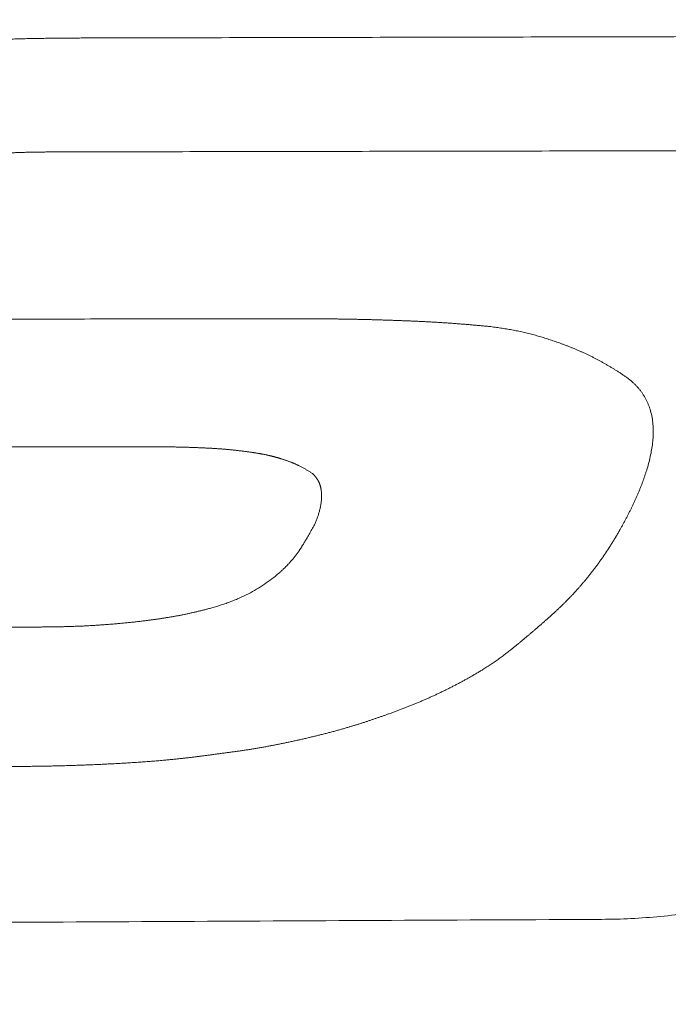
# Model space of a CAD drawing. Header units: millimetres. Extents: x 0 to 594, y 0 to 420.
# Tile 105 of 256: x 317.32 to 320.1, y 160.09 to 164.32. Entities that reach past the tile are written whole.
import ezdxf

# ---------------------------------------------------------------- set-up
doc = ezdxf.new("R2010")
doc.units = ezdxf.units.MM
doc.layers.add('1', color=7, linetype='Continuous', true_color=0xffffff)
doc.styles.add('Arial Unicode MS', font='txt')
doc.dimstyles.get("Standard").update_dxf_attribs({"dimtxt": 0.18, "dimasz": 0.18, "dimexe": 0.18, "dimexo": 0.0625, "dimgap": 0.09, "dimtad": 0, "dimtih": 1, "dimtoh": 1, "dimdec": 4, "dimzin": 0, "dimdsep": 46, "dimtxsty": 'Standard', "dimcen": 0.09, "dimadec": 0, "dimazin": 0, "dimtfac": 1, "dimtdec": 4, "dimtofl": 0, "dimtmove": 0, "dimatfit": 3, "dimfxl": 0, "dimtolj": 1, "dimtzin": 0, "dimarcsym": 0})

# ---------------------------------------------------------------- blocks, each defined once
blk = doc.blocks.new('_U6')
at = {"layer": '1', "color": 18, "lineweight": 13}
for p, q in [((249.4923, 222.8797), (249.4923, 205.5808)), ((345.4466, 147.9494), (345.4466, 209.5808)), ((249.4923, 207.5808), (266.9467, 207.5808)), ((345.4466, 207.5808), (327.9922, 207.5808))]:
    blk.add_line(p, q, dxfattribs=at)
at = {"layer": '1', "color": 18}
for points in [[(249.4923, 207.5808), (252.9923, 208.5186), (252.9923, 206.6429)], [(345.4466, 207.5808), (341.9466, 206.6429), (341.9466, 208.5186)]]:
    blk.add_solid(points, dxfattribs=at)
at = {"layer": '1', "color": 18, "linetype": 'Continuous', "lineweight": 13, "char_height": 3.5, "attachment_point": 7, "line_spacing_factor": 1.047437, "style": 'Arial Unicode MS'}
for s, insert in [('\\fArial Unicode MS|b0|i0;\\W1.0000;LCG (DRY WEIGHT)', (281.2985, 204.945)), ('\\fArial Unicode MS|b0|i0;\\W1.0000;1.92', (268.6322, 204.945))]:
    blk.add_mtext(s, dxfattribs=dict(at, insert=insert))
blk = doc.blocks.new('_U9')
at = {"layer": '1', "color": 18, "lineweight": 13}
for p, q in [((249.4923, 164.6397), (361.6545, 164.6397)), ((359.6545, 164.6397), (359.6545, 150.7737)), ((359.6545, 124.3668), (359.6545, 138.6073)), ((160.7691, 124.3668), (361.6545, 124.3668))]:
    blk.add_line(p, q, dxfattribs=at)
at = {"layer": '1', "color": 18}
for points in [[(359.6545, 164.6397), (360.5923, 161.1397), (358.7167, 161.1397)], [(359.6545, 124.3668), (358.7167, 127.8668), (360.5923, 127.8668)]]:
    blk.add_solid(points, dxfattribs=at)
at = {"layer": '1', "color": 18, "linetype": 'Continuous', "lineweight": 13, "char_height": 3.5, "attachment_point": 7, "rotation": 90, "line_spacing_factor": 1.047437, "style": 'Arial Unicode MS'}
for s, insert in [('\\fArial Unicode MS|b0|i0;\\W1.0000;SINGLE POINT LIFT* EYE', (369.6954, 140.2648)), ('\\fArial Unicode MS|b0|i0;\\W1.0000;0.81', (362.6333, 140.2648))]:
    blk.add_mtext(s, dxfattribs=dict(at, insert=insert))
blk = doc.blocks.new('_U10')
at = {"layer": '1', "color": 18, "lineweight": 13}
for p, q in [((249.4923, 222.8797), (380.277, 222.8797)), ((378.277, 222.8797), (378.277, 151.235)), ((378.277, 124.3668), (378.277, 139.0687)), ((160.7691, 124.3668), (380.277, 124.3668))]:
    blk.add_line(p, q, dxfattribs=at)
at = {"layer": '1', "color": 18}
for points in [[(378.277, 222.8797), (379.2148, 219.3797), (377.3392, 219.3797)], [(378.277, 124.3668), (377.3392, 127.8668), (379.2148, 127.8668)]]:
    blk.add_solid(points, dxfattribs=at)
at = {"layer": '1', "color": 18, "linetype": 'Continuous', "lineweight": 13, "char_height": 3.5, "attachment_point": 7, "rotation": 90, "line_spacing_factor": 1.047437, "style": 'Arial Unicode MS'}
for s, insert in [('\\fArial Unicode MS|b0|i0;\\W1.0000;LIFTING STROPS* EYE', (388.3179, 140.7262)), ('\\fArial Unicode MS|b0|i0;\\W1.0000;1.97', (381.2558, 140.7262))]:
    blk.add_mtext(s, dxfattribs=dict(at, insert=insert))

msp = doc.modelspace()

# ---------------------------------------------------------------- linework, layer by layer
at = {"layer": '1', "color": 155, "linetype": 'Continuous', "lineweight": 13}
for points, knots in [([(332.9868, 156.9742), (332.8961, 156.9735), (332.7601, 156.9724), (332.5786, 156.971), (331.761, 156.9644), (330.262, 156.9524), (322.9943, 156.8942), (310.6392, 156.7949), (296.1038, 156.6802), (284.4754, 156.5874), (275.7541, 156.5168), (267.0328, 156.4482), (258.3115, 156.3898), (249.59, 156.3509), (240.8686, 156.3417), (232.1472, 156.3724), (223.4263, 156.4526), (214.7061, 156.5949), (205.9879, 156.8175), (197.2728, 157.1385), (190.0146, 157.5029), (184.2122, 157.8614), (180.5877, 158.1152), (177.6896, 158.3373), (174.7926, 158.5724), (171.1734, 158.8908), (166.8348, 159.3124), (162.5029, 159.7736), (158.1812, 160.2742), (153.8754, 160.8135), (150.3064, 161.2944), (147.4662, 161.6974), (144.6373, 162.1124), (141.1244, 162.653), (136.9511, 163.3355), (133.5121, 163.931), (130.7865, 164.4227), (129.1149, 164.7324), (128.1254, 164.9192), (127.8099, 164.9791)], [0, 0, 0, 0, 0.001316, 0.001976, 0.002636, 0.013193, 0.023751, 0.108212, 0.192672, 0.234902, 0.277133, 0.319363, 0.361593, 0.403823, 0.446054, 0.488284, 0.530514, 0.572745, 0.614975, 0.657205, 0.699435, 0.720551, 0.741666, 0.752223, 0.762781, 0.783896, 0.805011, 0.826126, 0.847241, 0.868356, 0.889472, 0.900029, 0.910587, 0.931702, 0.952817, 0.973932, 0.98449, 0.995047, 1, 1, 1, 1]), ([(322.4048, 163.0803), (322.4045, 163.1469), (322.3998, 163.213), (322.3821, 163.3433), (322.3691, 163.4076), (322.3345, 163.5335), (322.313, 163.5953), (322.262, 163.7156), (322.2324, 163.7743), (322.1655, 163.888), (322.1282, 163.9431), (322.0463, 164.0494), (322.0018, 164.1006), (321.9299, 164.1744), (321.905, 164.1985), (321.8666, 164.2338), (321.8536, 164.2454), (321.8271, 164.2684), (321.7601, 164.3253), (321.6881, 164.3786), (321.5068, 164.4995), (321.3744, 164.5708), (321.1624, 164.6628), (321.0896, 164.691), (320.94, 164.7423), (320.8633, 164.7654), (320.7068, 164.8063), (320.627, 164.8242), (320.4649, 164.8547), (320.3827, 164.8673), (320.2167, 164.8874), (320.1329, 164.8948), (319.9645, 164.9044), (319.88, 164.9066), (319.7954, 164.9061)], [0, 0, 0, 0, 0.0625, 0.0625, 0.125, 0.125, 0.1875, 0.1875, 0.25, 0.25, 0.3125, 0.3125, 0.375, 0.375, 0.40625, 0.40625, 0.421875, 0.421875, 0.4375, 0.5, 0.5, 0.625, 0.625, 0.6875, 0.6875, 0.75, 0.75, 0.8125, 0.8125, 0.875, 0.875, 0.9375, 0.9375, 1, 1, 1, 1]), ([(317.6068, 164.2411), (317.602, 164.2411), (317.5922, 164.241), (317.5776, 164.241), (317.563, 164.2409), (317.5484, 164.2408), (317.5337, 164.2407), (317.5191, 164.2406), (317.5045, 164.2405), (317.4899, 164.2404), (317.4753, 164.2402), (317.4607, 164.2401), (317.446, 164.2399), (317.4314, 164.2397), (317.4168, 164.2394), (317.4022, 164.2392), (317.3876, 164.2389), (317.373, 164.2386), (317.3584, 164.2383), (317.3437, 164.238), (317.3291, 164.2376), (317.3145, 164.2372), (317.2999, 164.2368), (317.2853, 164.2364), (317.2707, 164.2359), (317.2561, 164.2354), (317.2415, 164.2349), (317.2269, 164.2344), (317.2123, 164.2338), (317.1977, 164.2333), (317.1831, 164.2327), (317.1685, 164.2321), (317.1539, 164.2314), (317.1393, 164.2308), (317.1247, 164.2301), (317.1101, 164.2294), (317.0955, 164.2286), (317.081, 164.2279), (317.0664, 164.2271), (317.0518, 164.2263), (317.0373, 164.2255), (317.0227, 164.2246), (317.0081, 164.2237), (316.9936, 164.2228), (316.979, 164.2218), (316.9644, 164.2209), (316.9499, 164.2198), (316.934, 164.2187), (316.9167, 164.2174), (316.8982, 164.216), (316.8796, 164.2145), (316.861, 164.2129), (316.8425, 164.2112), (316.824, 164.2095), (316.8055, 164.2076), (316.787, 164.2057), (316.7685, 164.2037), (316.7501, 164.2016), (316.7316, 164.1994), (316.7194, 164.198), (316.7132, 164.1973)], [0, 0, 0, 0, 0.016305, 0.032609, 0.048913, 0.065216, 0.081519, 0.097822, 0.114125, 0.130427, 0.146729, 0.163032, 0.179334, 0.195637, 0.21194, 0.228244, 0.244548, 0.260853, 0.277159, 0.293466, 0.309773, 0.32608, 0.342388, 0.358695, 0.375003, 0.391311, 0.407618, 0.423925, 0.440232, 0.456537, 0.472842, 0.489147, 0.50545, 0.521751, 0.538052, 0.554352, 0.570652, 0.586951, 0.603251, 0.61955, 0.635849, 0.65215, 0.668451, 0.684753, 0.701056, 0.717361, 0.733668, 0.749978, 0.77082, 0.791665, 0.81251, 0.833353, 0.854193, 0.875028, 0.895858, 0.916685, 0.937511, 0.958338, 0.979167, 1, 1, 1, 1]), ([(316.2545, 163.3634), (316.2552, 163.3645), (316.2567, 163.3668), (316.2589, 163.3702), (316.2611, 163.3736), (316.2633, 163.3769), (316.2655, 163.3803), (316.2678, 163.3837), (316.27, 163.387), (316.2723, 163.3903), (316.2746, 163.3937), (316.277, 163.397), (316.2793, 163.4003), (316.2817, 163.4036), (316.2842, 163.4069), (316.2866, 163.4101), (316.2891, 163.4134), (316.2916, 163.4166), (316.2942, 163.4198), (316.2968, 163.423), (316.2994, 163.4262), (316.3021, 163.4294), (316.3048, 163.4325), (316.3075, 163.4357), (316.3103, 163.4388), (316.3131, 163.4419), (316.316, 163.4449), (316.3189, 163.448), (316.3218, 163.451), (316.3247, 163.4541), (316.3277, 163.4571), (316.3307, 163.4601), (316.3338, 163.463), (316.3368, 163.466), (316.3399, 163.4689), (316.343, 163.4718), (316.3462, 163.4748), (316.3494, 163.4776), (316.3526, 163.4805), (316.3558, 163.4834), (316.359, 163.4862), (316.3623, 163.489), (316.3656, 163.4918), (316.3689, 163.4946), (316.3722, 163.4973), (316.3756, 163.5001), (316.379, 163.5028), (316.3824, 163.5055), (316.3858, 163.5082), (316.3892, 163.5109), (316.3927, 163.5135), (316.3962, 163.5162), (316.3997, 163.5188), (316.4033, 163.5214), (316.4161, 163.5307), (316.4389, 163.5462), (316.4728, 163.5668), (316.5081, 163.586), (316.5448, 163.6038), (316.5826, 163.6202), (316.6213, 163.6353), (316.6609, 163.6491), (316.7011, 163.6618), (316.742, 163.6733), (316.797, 163.6872), (316.8669, 163.7021), (316.9519, 163.7166), (317.0377, 163.7282), (317.1241, 163.7373), (317.2109, 163.7441), (317.2754, 163.7475), (317.3173, 163.749), (317.3367, 163.7496), (317.356, 163.7501), (317.3754, 163.7505), (317.3948, 163.7509), (317.4141, 163.7511), (317.4335, 163.7513), (317.4529, 163.7515), (317.4658, 163.7516), (317.4723, 163.7516)], [0, 0, 0, 0, 0.003533, 0.007067, 0.010601, 0.014135, 0.017668, 0.021202, 0.024736, 0.02827, 0.031803, 0.035337, 0.03887, 0.042404, 0.045938, 0.049473, 0.053008, 0.056543, 0.06008, 0.063618, 0.067157, 0.070698, 0.07424, 0.077784, 0.081328, 0.084874, 0.08842, 0.091968, 0.095516, 0.099065, 0.102614, 0.106163, 0.109713, 0.113262, 0.116811, 0.12036, 0.123908, 0.127455, 0.131001, 0.134546, 0.13809, 0.141633, 0.145175, 0.148716, 0.152257, 0.155797, 0.159336, 0.162874, 0.166411, 0.169948, 0.173484, 0.17702, 0.180554, 0.184088, 0.187622, 0.218808, 0.249988, 0.281201, 0.312455, 0.343742, 0.375038, 0.406317, 0.437585, 0.468846, 0.500094, 0.562538, 0.624982, 0.687454, 0.749973, 0.812527, 0.875049, 0.888933, 0.902813, 0.916692, 0.93057, 0.944449, 0.958331, 0.972216, 0.986106, 1, 1, 1, 1]), ([(125.234, 163.1749), (125.8229, 163.0585), (127.4532, 162.7407), (130.0808, 162.2512), (133.0345, 161.7195), (135.7828, 161.2437), (138.3045, 160.8225), (140.5968, 160.4523), (142.6576, 160.1297), (144.4992, 159.8496), (146.8732, 159.4977), (149.8873, 159.0688), (153.6497, 158.5646), (157.934, 158.0262), (162.719, 157.4723), (167.9788, 156.9227), (173.2461, 156.4312), (179.956, 155.8795), (188.1146, 155.3329), (197.7248, 154.8527), (207.3425, 154.5125), (216.964, 154.2877), (229.3673, 154.1168), (244.5524, 154.0617), (262.5178, 154.148), (276.0755, 154.2592), (285.2257, 154.3327), (289.9445, 154.3705), (294.5521, 154.4071), (298.958, 154.442), (302.2457, 154.468), (304.569, 154.4864), (306.0869, 154.4984), (307.8087, 154.5121), (309.736, 154.5274), (311.8688, 154.5444), (314.2073, 154.563), (316.7766, 154.5836), (319.5807, 154.606), (322.6231, 154.6304), (325.4802, 154.6533), (328.1112, 154.6744), (329.9099, 154.6888), (331.2095, 154.6992), (331.9812, 154.7053), (332.5788, 154.7103), (332.9188, 154.7127), (332.9986, 154.7133)], [0, 0, 0, 0, 0.009217, 0.02542, 0.040456, 0.054325, 0.067027, 0.078366, 0.088579, 0.097666, 0.105628, 0.123598, 0.141899, 0.160526, 0.185817, 0.211115, 0.236399, 0.26167, 0.307636, 0.353617, 0.399601, 0.445585, 0.491569, 0.577406, 0.663242, 0.74908, 0.771741, 0.794402, 0.816719, 0.837786, 0.857556, 0.863844, 0.871088, 0.879314, 0.888523, 0.898714, 0.909887, 0.922042, 0.935543, 0.95008, 0.965652, 0.976497, 0.987793, 0.991436, 0.995123, 0.998855, 1, 1, 1, 1]), ([(319.3365, 163.0018), (319.3336, 163.0021), (319.3278, 163.0026), (319.3192, 163.0034), (319.3105, 163.0042), (319.3019, 163.005), (319.2932, 163.0058), (319.2846, 163.0066), (319.2759, 163.0073), (319.2673, 163.0081), (319.2586, 163.0088), (319.25, 163.0096), (319.2413, 163.0103), (319.2327, 163.011), (319.224, 163.0117), (319.2153, 163.0124), (319.2067, 163.013), (319.198, 163.0137), (319.1893, 163.0144), (319.1807, 163.015), (319.172, 163.0156), (319.1633, 163.0162), (319.1547, 163.0168), (319.146, 163.0174), (319.1373, 163.018), (319.1286, 163.0185), (319.12, 163.0191), (319.1113, 163.0196), (319.1026, 163.0201), (319.0939, 163.0206), (319.0852, 163.0211), (319.0765, 163.0216), (319.0678, 163.022), (319.0592, 163.0225), (319.0505, 163.0229), (319.0418, 163.0233), (319.0331, 163.0238), (319.0244, 163.0242), (319.0157, 163.0246), (319.007, 163.0249), (318.9983, 163.0253), (318.9896, 163.0257), (318.9809, 163.026), (318.9722, 163.0264), (318.9635, 163.0267), (318.9548, 163.0271), (318.9461, 163.0274), (318.9374, 163.0277), (318.9287, 163.028), (318.92, 163.0283), (318.9113, 163.0286), (318.9026, 163.0289), (318.8939, 163.0292), (318.8852, 163.0294), (318.8765, 163.0297), (318.8678, 163.03), (318.8591, 163.0302), (318.8504, 163.0305), (318.8417, 163.0307), (318.833, 163.0309), (318.8243, 163.0312), (318.8156, 163.0314), (318.8069, 163.0316), (318.7982, 163.0318), (318.7895, 163.032), (318.7807, 163.0322), (318.772, 163.0324), (318.7633, 163.0326), (318.7546, 163.0327), (318.7459, 163.0329), (318.7372, 163.0331), (318.7285, 163.0332), (318.7198, 163.0334), (318.7111, 163.0335), (318.7024, 163.0337), (318.6937, 163.0338), (318.685, 163.0339), (318.6763, 163.034), (318.6676, 163.0341), (318.6589, 163.0343), (318.6502, 163.0344), (318.6415, 163.0344), (318.6328, 163.0345), (318.6241, 163.0346), (318.6154, 163.0347), (318.6067, 163.0348), (318.5979, 163.0348), (318.5892, 163.0349), (318.5805, 163.0349), (318.5718, 163.035), (318.5631, 163.035), (318.5544, 163.0351), (318.5457, 163.0351), (318.537, 163.0351), (318.5283, 163.0351), (318.5196, 163.0351), (318.5109, 163.0351), (318.5051, 163.0351), (318.5022, 163.0351)], [0, 0, 0, 0, 0.010416, 0.020833, 0.031249, 0.041665, 0.052081, 0.062497, 0.072912, 0.083328, 0.093743, 0.104159, 0.114574, 0.124989, 0.135404, 0.14582, 0.156235, 0.16665, 0.177065, 0.187481, 0.197896, 0.208312, 0.218728, 0.229144, 0.23956, 0.249977, 0.260393, 0.270811, 0.281228, 0.291646, 0.302064, 0.312483, 0.322902, 0.333321, 0.34374, 0.35416, 0.364579, 0.374999, 0.385419, 0.39584, 0.40626, 0.416681, 0.427101, 0.437522, 0.447942, 0.458362, 0.468783, 0.479203, 0.489623, 0.500042, 0.510461, 0.52088, 0.531299, 0.541717, 0.552136, 0.562553, 0.572971, 0.583388, 0.593806, 0.604222, 0.614639, 0.625056, 0.635472, 0.645888, 0.656304, 0.66672, 0.677136, 0.687551, 0.697967, 0.708382, 0.718797, 0.729213, 0.739628, 0.750042, 0.760457, 0.770872, 0.781287, 0.791702, 0.802116, 0.812531, 0.822946, 0.83336, 0.843775, 0.85419, 0.864604, 0.875019, 0.885434, 0.895848, 0.906263, 0.916678, 0.927093, 0.937508, 0.947923, 0.958338, 0.968754, 0.979169, 0.989584, 1, 1, 1, 1]), ([(319.9138, 162.7915), (319.912, 162.7927), (319.9083, 162.7951), (319.9029, 162.7986), (319.8975, 162.8021), (319.892, 162.8056), (319.8866, 162.8091), (319.8811, 162.8126), (319.8756, 162.816), (319.8701, 162.8195), (319.8646, 162.8229), (319.859, 162.8262), (319.8534, 162.8296), (319.8478, 162.8329), (319.8422, 162.8362), (319.8365, 162.8395), (319.8308, 162.8428), (319.8251, 162.846), (319.8193, 162.8492), (319.8136, 162.8523), (319.8078, 162.8555), (319.8019, 162.8586), (319.7961, 162.8617), (319.7902, 162.8647), (319.7843, 162.8677), (319.7784, 162.8707), (319.7725, 162.8737), (319.7665, 162.8766), (319.7605, 162.8795), (319.7545, 162.8824), (319.7485, 162.8852), (319.7425, 162.888), (319.7364, 162.8908), (319.7303, 162.8935), (319.7242, 162.8962), (319.7181, 162.8989), (319.712, 162.9015), (319.7058, 162.9042), (319.6997, 162.9068), (319.6935, 162.9093), (319.6873, 162.9119), (319.681, 162.9144), (319.6748, 162.9168), (319.6685, 162.9193), (319.6622, 162.9217), (319.6559, 162.9241), (319.6496, 162.9265), (319.6417, 162.9294), (319.6321, 162.9329), (319.6208, 162.9369), (319.6094, 162.9408), (319.598, 162.9446), (319.5866, 162.9483), (319.5751, 162.952), (319.5635, 162.9555), (319.5519, 162.9589), (319.5403, 162.9622), (319.5286, 162.9654), (319.5169, 162.9685), (319.5051, 162.9715), (319.4933, 162.9744), (319.4814, 162.9772), (319.4695, 162.9798), (319.4575, 162.9824), (319.4455, 162.9848), (319.4335, 162.9871), (319.4215, 162.9893), (319.4094, 162.9913), (319.3973, 162.9933), (319.3852, 162.9951), (319.373, 162.9969), (319.3609, 162.9986), (319.3487, 163.0002), (319.3405, 163.0013), (319.3365, 163.0018)], [0, 0, 0, 0, 0.010881, 0.021751, 0.032612, 0.043466, 0.054315, 0.06516, 0.076002, 0.086845, 0.09769, 0.108538, 0.119392, 0.130254, 0.141125, 0.152002, 0.162886, 0.173775, 0.184667, 0.195562, 0.206458, 0.217354, 0.22825, 0.239143, 0.250033, 0.260918, 0.2718, 0.282678, 0.293552, 0.304423, 0.315292, 0.326158, 0.337021, 0.347883, 0.358744, 0.369603, 0.380461, 0.391319, 0.402176, 0.413033, 0.423891, 0.434748, 0.445607, 0.456466, 0.467326, 0.478187, 0.48905, 0.499915, 0.519141, 0.538373, 0.557608, 0.576847, 0.596088, 0.615331, 0.634575, 0.653821, 0.673067, 0.692314, 0.711562, 0.730812, 0.750062, 0.769314, 0.788565, 0.807813, 0.827056, 0.846291, 0.865515, 0.884727, 0.90393, 0.923129, 0.94233, 0.96154, 0.980762, 1, 1, 1, 1]), ([(319.899, 162.1322), (319.9001, 162.1343), (319.9024, 162.1384), (319.9058, 162.1446), (319.9092, 162.1508), (319.9125, 162.1569), (319.9158, 162.1631), (319.9192, 162.1693), (319.9224, 162.1755), (319.9257, 162.1817), (319.929, 162.1879), (319.9322, 162.1941), (319.9354, 162.2003), (319.9385, 162.2065), (319.9416, 162.2128), (319.9447, 162.219), (319.9478, 162.2253), (319.9508, 162.2315), (319.9538, 162.2378), (319.9567, 162.2441), (319.9596, 162.2504), (319.9625, 162.2567), (319.9653, 162.2631), (319.9681, 162.2694), (319.9709, 162.2757), (319.9736, 162.2821), (319.9763, 162.2884), (319.9789, 162.2948), (319.9815, 162.3012), (319.9841, 162.3076), (319.9866, 162.3139), (319.9891, 162.3203), (319.9916, 162.3267), (319.994, 162.3331), (319.9963, 162.3396), (319.9987, 162.346), (320.0009, 162.3524), (320.0032, 162.3589), (320.0053, 162.3653), (320.0075, 162.3718), (320.0095, 162.3782), (320.0139, 162.3921), (320.0201, 162.4135), (320.0273, 162.4425), (320.0331, 162.4717), (320.0374, 162.501), (320.0398, 162.5305), (320.0402, 162.5599), (320.0383, 162.5892), (320.0339, 162.6182), (320.0284, 162.6393), (320.0241, 162.6525), (320.022, 162.6583), (320.0198, 162.6641), (320.0175, 162.6698), (320.015, 162.6755), (320.0124, 162.6811), (320.0097, 162.6867), (320.0068, 162.6922), (320.0037, 162.6977), (320.0006, 162.7031), (319.9972, 162.7085), (319.9938, 162.7138), (319.9902, 162.719), (319.9864, 162.7242), (319.9825, 162.7293), (319.9784, 162.7343), (319.9742, 162.7392), (319.9699, 162.7441), (319.9654, 162.7489), (319.9608, 162.7535), (319.956, 162.7581), (319.9511, 162.7626), (319.946, 162.767), (319.9409, 162.7712), (319.9356, 162.7754), (319.9302, 162.7795), (319.9248, 162.7836), (319.9193, 162.7876), (319.9156, 162.7902), (319.9138, 162.7915)], [0, 0, 0, 0, 0.009393, 0.018779, 0.028161, 0.037538, 0.04691, 0.05628, 0.065647, 0.075012, 0.084375, 0.093738, 0.103102, 0.112466, 0.121833, 0.131202, 0.140575, 0.14995, 0.159327, 0.168707, 0.178088, 0.18747, 0.196853, 0.206237, 0.215621, 0.225005, 0.234389, 0.243772, 0.253155, 0.262535, 0.271915, 0.281293, 0.29067, 0.300046, 0.30942, 0.318794, 0.328166, 0.337537, 0.346908, 0.356278, 0.365647, 0.375016, 0.416653, 0.458287, 0.499934, 0.541616, 0.583305, 0.624993, 0.66669, 0.70835, 0.749975, 0.758593, 0.767212, 0.775832, 0.784452, 0.793073, 0.801693, 0.810313, 0.818931, 0.82755, 0.836168, 0.844787, 0.853406, 0.862027, 0.870651, 0.879278, 0.887909, 0.896542, 0.905176, 0.913808, 0.922439, 0.931066, 0.939691, 0.948312, 0.956933, 0.965554, 0.974173, 0.982789, 0.9914, 1, 1, 1, 1]), ([(319.8183, 160.4549), (319.9028, 160.4554), (320.0716, 160.4638), (320.2389, 160.4871), (320.4045, 160.518), (320.4864, 160.5371), (320.648, 160.5825), (320.7276, 160.6087), (320.8836, 160.668), (320.96, 160.7011), (321.1089, 160.7736), (321.1815, 160.813), (321.3924, 160.94), (321.524, 161.0364), (321.704, 161.1955), (321.7611, 161.251), (321.869, 161.3661), (321.9198, 161.4257), (322.0146, 161.5483), (322.0586, 161.6113), (322.1393, 161.7402), (322.1761, 161.8059), (322.2417, 161.9395), (322.2706, 162.0073), (322.3204, 162.1442), (322.3412, 162.2133), (322.3745, 162.3518), (322.3869, 162.4213), (322.4032, 162.56), (322.4071, 162.6291), (322.4068, 162.6977)], [0, 0, 0, 0, 0.0625, 0.125, 0.125, 0.1875, 0.1875, 0.25, 0.25, 0.3125, 0.3125, 0.375, 0.375, 0.5, 0.5, 0.5625, 0.5625, 0.625, 0.625, 0.6875, 0.6875, 0.75, 0.75, 0.8125, 0.8125, 0.875, 0.875, 0.9375, 0.9375, 1, 1, 1, 1]), ([(317.8991, 162.4849), (317.9015, 162.4849), (317.9063, 162.4849), (317.9134, 162.4849), (317.9205, 162.4849), (317.9276, 162.4848), (317.9348, 162.4848), (317.9419, 162.4847), (317.949, 162.4846), (317.9561, 162.4846), (317.9633, 162.4845), (317.9704, 162.4844), (317.9775, 162.4843), (317.9847, 162.4841), (317.9918, 162.484), (317.9989, 162.4839), (318.006, 162.4837), (318.0132, 162.4835), (318.0203, 162.4834), (318.0274, 162.4832), (318.0345, 162.483), (318.0417, 162.4828), (318.0488, 162.4825), (318.0559, 162.4823), (318.063, 162.4821), (318.0702, 162.4818), (318.0773, 162.4815), (318.0844, 162.4813), (318.0915, 162.481), (318.0987, 162.4807), (318.1058, 162.4803), (318.1129, 162.48), (318.12, 162.4797), (318.1272, 162.4793), (318.1343, 162.4789), (318.1414, 162.4786), (318.1485, 162.4781), (318.1556, 162.4777), (318.1627, 162.4773), (318.1699, 162.4768), (318.177, 162.4763), (318.1841, 162.4758), (318.1912, 162.4752), (318.1983, 162.4747), (318.2054, 162.4741), (318.2124, 162.4734), (318.2195, 162.4728), (318.2266, 162.4721), (318.2337, 162.4714), (318.2407, 162.4706), (318.2478, 162.4698), (318.2549, 162.4691), (318.2619, 162.4682), (318.269, 162.4674), (318.276, 162.4665), (318.2831, 162.4657), (318.2901, 162.4648), (318.2972, 162.4638), (318.3042, 162.4629), (318.3089, 162.4623), (318.3112, 162.462)], [0, 0, 0, 0, 0.017234, 0.034468, 0.051702, 0.068936, 0.086169, 0.103403, 0.120637, 0.13787, 0.155104, 0.172339, 0.189573, 0.206808, 0.224043, 0.241278, 0.258515, 0.275751, 0.292989, 0.310227, 0.327466, 0.344705, 0.361946, 0.379188, 0.396431, 0.413675, 0.43092, 0.448167, 0.465415, 0.482664, 0.499916, 0.517168, 0.534422, 0.551677, 0.568932, 0.586188, 0.603442, 0.620696, 0.637949, 0.6552, 0.67245, 0.689698, 0.706944, 0.724189, 0.741431, 0.758671, 0.77591, 0.793147, 0.810384, 0.82762, 0.844856, 0.862092, 0.879328, 0.896565, 0.913802, 0.93104, 0.948279, 0.965518, 0.982759, 1, 1, 1, 1]), ([(318.3112, 162.462), (318.3128, 162.4617), (318.3159, 162.4613), (318.3206, 162.4606), (318.3253, 162.4599), (318.3299, 162.4591), (318.3346, 162.4584), (318.3393, 162.4576), (318.3439, 162.4568), (318.3486, 162.456), (318.3532, 162.4552), (318.3579, 162.4544), (318.3625, 162.4535), (318.3672, 162.4526), (318.3718, 162.4517), (318.3764, 162.4507), (318.381, 162.4497), (318.3856, 162.4487), (318.3902, 162.4477), (318.3948, 162.4466), (318.3993, 162.4455), (318.4039, 162.4444), (318.4084, 162.4432), (318.4129, 162.442), (318.4175, 162.4408), (318.422, 162.4396), (318.4265, 162.4383), (318.4309, 162.437), (318.4354, 162.4357), (318.4399, 162.4343), (318.4443, 162.4329), (318.4487, 162.4315), (318.4532, 162.43), (318.4576, 162.4286), (318.462, 162.4271), (318.4664, 162.4255), (318.4707, 162.424), (318.4751, 162.4224), (318.4794, 162.4208), (318.4837, 162.4191), (318.488, 162.4174), (318.4923, 162.4157), (318.4965, 162.4139), (318.5008, 162.4121), (318.505, 162.4103), (318.5091, 162.4084), (318.5133, 162.4065), (318.5179, 162.4042), (318.5231, 162.4017), (318.5287, 162.3988), (318.5343, 162.3958), (318.5398, 162.3928), (318.5453, 162.3897), (318.5507, 162.3866), (318.5561, 162.3834), (318.5615, 162.3801), (318.5668, 162.3769), (318.572, 162.3735), (318.5755, 162.3713), (318.5773, 162.3702)], [0, 0, 0, 0, 0.016269, 0.03255, 0.048842, 0.065143, 0.08145, 0.097764, 0.114082, 0.130402, 0.146724, 0.163046, 0.179367, 0.195686, 0.212002, 0.228315, 0.244624, 0.260928, 0.277228, 0.293524, 0.309817, 0.326109, 0.342399, 0.358688, 0.374978, 0.391269, 0.407561, 0.423855, 0.440151, 0.456451, 0.472755, 0.489062, 0.505375, 0.521692, 0.538013, 0.554335, 0.570658, 0.586981, 0.603303, 0.619623, 0.63594, 0.652255, 0.668566, 0.684874, 0.701179, 0.71748, 0.73378, 0.750077, 0.772793, 0.79551, 0.81823, 0.840953, 0.86368, 0.886409, 0.909139, 0.931866, 0.954588, 0.977301, 1, 1, 1, 1]), ([(318.5773, 162.3702), (318.5778, 162.3696), (318.5789, 162.3685), (318.5805, 162.3668), (318.5821, 162.3651), (318.5836, 162.3634), (318.5852, 162.3617), (318.5867, 162.3599), (318.5882, 162.3582), (318.5897, 162.3564), (318.5912, 162.3546), (318.5926, 162.3528), (318.594, 162.351), (318.5953, 162.3491), (318.5966, 162.3472), (318.5979, 162.3454), (318.5991, 162.3434), (318.6002, 162.3415), (318.6014, 162.3396), (318.6024, 162.3376), (318.6034, 162.3356), (318.6044, 162.3336), (318.6054, 162.3316), (318.6063, 162.3296), (318.6071, 162.3275), (318.6079, 162.3255), (318.6087, 162.3234), (318.6094, 162.3213), (318.6101, 162.3192), (318.6107, 162.3171), (318.6113, 162.315), (318.6118, 162.3129), (318.6123, 162.3108), (318.6128, 162.3086), (318.6133, 162.3065), (318.6137, 162.3043), (318.614, 162.3022), (318.6144, 162.3), (318.6147, 162.2978), (318.6152, 162.2938), (318.6158, 162.288), (318.6162, 162.2803), (318.6162, 162.2727), (318.616, 162.265), (318.6156, 162.2574), (318.6149, 162.2498), (318.6139, 162.2422), (318.6127, 162.2347), (318.6113, 162.2271), (318.6097, 162.2196), (318.6078, 162.2121), (318.6058, 162.2046), (318.6036, 162.1971), (318.6012, 162.1896), (318.5988, 162.1821), (318.5962, 162.1747), (318.5935, 162.1674), (318.5917, 162.1625), (318.5908, 162.1601)], [0, 0, 0, 0, 0.009801, 0.019625, 0.029468, 0.039325, 0.049193, 0.059068, 0.068945, 0.078823, 0.088698, 0.09857, 0.108435, 0.118294, 0.128147, 0.137994, 0.147836, 0.157677, 0.167515, 0.177354, 0.187195, 0.197037, 0.206882, 0.216732, 0.226586, 0.236446, 0.246311, 0.256183, 0.266061, 0.275947, 0.285839, 0.295739, 0.305646, 0.31556, 0.325478, 0.335402, 0.345329, 0.355257, 0.365187, 0.375115, 0.410022, 0.444884, 0.479681, 0.514385, 0.548995, 0.583545, 0.618072, 0.652611, 0.68719, 0.721838, 0.756579, 0.791418, 0.826318, 0.861233, 0.896113, 0.930905, 0.965554, 1, 1, 1, 1]), ([(319.7244, 161.8838), (319.7254, 161.885), (319.7275, 161.8874), (319.7305, 161.891), (319.7335, 161.8945), (319.7366, 161.8981), (319.7396, 161.9017), (319.7426, 161.9053), (319.7456, 161.9089), (319.7486, 161.9125), (319.7515, 161.9161), (319.7545, 161.9198), (319.7574, 161.9234), (319.7604, 161.927), (319.7633, 161.9306), (319.7662, 161.9343), (319.7691, 161.9379), (319.772, 161.9416), (319.7749, 161.9453), (319.7777, 161.9489), (319.7806, 161.9526), (319.7834, 161.9563), (319.7862, 161.96), (319.789, 161.9637), (319.7918, 161.9674), (319.7946, 161.9711), (319.7974, 161.9748), (319.8001, 161.9785), (319.8029, 161.9823), (319.8056, 161.986), (319.8083, 161.9897), (319.811, 161.9935), (319.8137, 161.9973), (319.8164, 162.001), (319.819, 162.0048), (319.8216, 162.0086), (319.8243, 162.0123), (319.8269, 162.0161), (319.8295, 162.0199), (319.832, 162.0237), (319.8346, 162.0275), (319.8371, 162.0314), (319.8397, 162.0352), (319.8422, 162.039), (319.8447, 162.0428), (319.8472, 162.0467), (319.8497, 162.0505), (319.8522, 162.0544), (319.8546, 162.0582), (319.8571, 162.0621), (319.8595, 162.0659), (319.8619, 162.0698), (319.8643, 162.0737), (319.8667, 162.0776), (319.8691, 162.0814), (319.8714, 162.0853), (319.8738, 162.0892), (319.8761, 162.0931), (319.8785, 162.097), (319.8808, 162.1009), (319.8831, 162.1048), (319.8854, 162.1087), (319.8877, 162.1126), (319.89, 162.1165), (319.8922, 162.1205), (319.8945, 162.1244), (319.8968, 162.1283), (319.8982, 162.1309), (319.899, 162.1322)], [0, 0, 0, 0, 0.015149, 0.030299, 0.045449, 0.0606, 0.075751, 0.090903, 0.106055, 0.121208, 0.13636, 0.151513, 0.166666, 0.181819, 0.196972, 0.212125, 0.227278, 0.242431, 0.257584, 0.272736, 0.287889, 0.303041, 0.318193, 0.333345, 0.348497, 0.363648, 0.378799, 0.39395, 0.409101, 0.424252, 0.439402, 0.454552, 0.469703, 0.484853, 0.500002, 0.515152, 0.530302, 0.545452, 0.560602, 0.575753, 0.590903, 0.606054, 0.621205, 0.636356, 0.651507, 0.666659, 0.681811, 0.696963, 0.712115, 0.727268, 0.742421, 0.757574, 0.772727, 0.78788, 0.803033, 0.818187, 0.83334, 0.848493, 0.863646, 0.878798, 0.893951, 0.909102, 0.924254, 0.939405, 0.954555, 0.969704, 0.984852, 1, 1, 1, 1]), ([(318.5511, 162.0891), (318.5503, 162.0878), (318.5488, 162.0851), (318.5465, 162.0811), (318.5442, 162.0771), (318.5418, 162.0731), (318.5394, 162.0692), (318.5371, 162.0652), (318.5346, 162.0613), (318.5322, 162.0574), (318.5297, 162.0535), (318.5272, 162.0496), (318.5247, 162.0457), (318.5221, 162.0418), (318.5195, 162.038), (318.5168, 162.0341), (318.5141, 162.0303), (318.5113, 162.0265), (318.5085, 162.0227), (318.5057, 162.019), (318.5028, 162.0153), (318.4999, 162.0115), (318.497, 162.0078), (318.494, 162.0042), (318.4909, 162.0005), (318.4878, 161.9969), (318.4847, 161.9933), (318.4815, 161.9897), (318.4783, 161.9861), (318.4751, 161.9826), (318.4718, 161.9791), (318.4685, 161.9756), (318.4651, 161.9722), (318.4617, 161.9687), (318.4583, 161.9653), (318.4548, 161.9619), (318.4513, 161.9586), (318.4478, 161.9552), (318.4442, 161.9519), (318.4406, 161.9486), (318.437, 161.9454), (318.4248, 161.9347), (318.4033, 161.9171), (318.3712, 161.894), (318.3375, 161.8726), (318.3021, 161.8531), (318.2745, 161.8398), (318.2555, 161.8316), (318.2458, 161.8275), (318.236, 161.8235), (318.2262, 161.8197), (318.2163, 161.816), (318.2063, 161.8124), (318.1963, 161.809), (318.1863, 161.8057), (318.1762, 161.8025), (318.1661, 161.7994), (318.1559, 161.7964), (318.1457, 161.7934), (318.1389, 161.7915), (318.1355, 161.7905)], [0, 0, 0, 0, 0.009392, 0.018775, 0.028151, 0.03752, 0.046884, 0.056242, 0.065596, 0.074947, 0.084295, 0.093643, 0.102991, 0.112341, 0.121694, 0.131052, 0.140415, 0.149783, 0.159155, 0.168532, 0.177914, 0.187298, 0.196687, 0.206079, 0.215473, 0.224871, 0.234271, 0.243673, 0.253078, 0.262484, 0.271891, 0.2813, 0.290708, 0.300117, 0.309525, 0.318932, 0.328338, 0.337742, 0.347142, 0.35654, 0.365933, 0.375322, 0.45026, 0.525018, 0.599776, 0.674752, 0.749956, 0.769263, 0.788569, 0.807868, 0.827153, 0.846416, 0.865651, 0.88485, 0.90402, 0.923177, 0.942338, 0.961519, 0.980735, 1, 1, 1, 1]), ([(319.4283, 161.613), (319.4302, 161.6144), (319.4338, 161.6174), (319.4392, 161.6218), (319.4447, 161.6262), (319.4501, 161.6306), (319.4555, 161.635), (319.4609, 161.6395), (319.4664, 161.6439), (319.4717, 161.6484), (319.4771, 161.6528), (319.4825, 161.6573), (319.4879, 161.6618), (319.4932, 161.6663), (319.4986, 161.6707), (319.5039, 161.6752), (319.5093, 161.6797), (319.5146, 161.6843), (319.5199, 161.6888), (319.5252, 161.6933), (319.5305, 161.6978), (319.5358, 161.7024), (319.5411, 161.7069), (319.5463, 161.7115), (319.5516, 161.716), (319.5568, 161.7206), (319.5621, 161.7252), (319.5673, 161.7298), (319.5725, 161.7344), (319.5777, 161.739), (319.5829, 161.7436), (319.5881, 161.7482), (319.5933, 161.7528), (319.5985, 161.7575), (319.6036, 161.7621), (319.6088, 161.7668), (319.6139, 161.7714), (319.619, 161.7761), (319.6241, 161.7808), (319.6291, 161.7856), (319.6341, 161.7903), (319.6391, 161.795), (319.6441, 161.7998), (319.6491, 161.8046), (319.654, 161.8094), (319.6589, 161.8143), (319.6637, 161.8191), (319.6686, 161.824), (319.6734, 161.8289), (319.6781, 161.8338), (319.6829, 161.8387), (319.6876, 161.8437), (319.6923, 161.8486), (319.6969, 161.8536), (319.7015, 161.8586), (319.7062, 161.8636), (319.7107, 161.8687), (319.7153, 161.8737), (319.7199, 161.8788), (319.7229, 161.8821), (319.7244, 161.8838)], [0, 0, 0, 0, 0.017234, 0.034468, 0.051701, 0.068933, 0.086165, 0.103397, 0.120628, 0.137859, 0.15509, 0.172321, 0.189552, 0.206784, 0.224016, 0.241248, 0.258481, 0.275715, 0.292949, 0.310185, 0.327422, 0.34466, 0.361899, 0.37914, 0.396382, 0.413626, 0.430872, 0.44812, 0.46537, 0.482623, 0.499877, 0.517134, 0.534393, 0.551653, 0.568914, 0.586175, 0.603435, 0.620694, 0.637952, 0.655208, 0.672462, 0.689714, 0.706964, 0.72421, 0.741454, 0.758695, 0.775933, 0.79317, 0.810405, 0.82764, 0.844874, 0.862107, 0.879341, 0.896575, 0.91381, 0.931046, 0.948283, 0.965521, 0.98276, 1, 1, 1, 1]), ([(318.1355, 161.7905), (318.1332, 161.7899), (318.1286, 161.7887), (318.1217, 161.7869), (318.1149, 161.7852), (318.108, 161.7834), (318.1011, 161.7817), (318.0942, 161.78), (318.0873, 161.7783), (318.0804, 161.7766), (318.0735, 161.7749), (318.0666, 161.7733), (318.0597, 161.7717), (318.0528, 161.7702), (318.0458, 161.7686), (318.0389, 161.7671), (318.0319, 161.7657), (318.0249, 161.7642), (318.0179, 161.7628), (318.0109, 161.7615), (318.0039, 161.7601), (317.9969, 161.7588), (317.9899, 161.7575), (317.9828, 161.7563), (317.9758, 161.755), (317.9687, 161.7538), (317.9617, 161.7527), (317.9546, 161.7515), (317.9476, 161.7504), (317.9405, 161.7492), (317.9335, 161.7482), (317.9264, 161.7471), (317.9193, 161.746), (317.9122, 161.745), (317.9052, 161.744), (317.8981, 161.743), (317.891, 161.742), (317.8839, 161.7411), (317.8769, 161.7401), (317.8698, 161.7392), (317.8627, 161.7383), (317.8514, 161.7369), (317.8359, 161.735), (317.8162, 161.7327), (317.7964, 161.7306), (317.7766, 161.7286), (317.7569, 161.7267), (317.737, 161.7248), (317.7172, 161.7231), (317.6974, 161.7216), (317.6775, 161.7201), (317.6577, 161.7187), (317.6378, 161.7175), (317.6179, 161.7164), (317.598, 161.7153), (317.5781, 161.7144), (317.5582, 161.7137), (317.5383, 161.713), (317.5184, 161.7124), (317.4985, 161.7119), (317.4786, 161.7115), (317.4587, 161.7112), (317.4388, 161.711), (317.4189, 161.7108), (317.3989, 161.7107), (317.3857, 161.7106), (317.379, 161.7106)], [0, 0, 0, 0, 0.009378, 0.018752, 0.028124, 0.037493, 0.046861, 0.056227, 0.065592, 0.074957, 0.084322, 0.093687, 0.103054, 0.112423, 0.121794, 0.131169, 0.140547, 0.149928, 0.159311, 0.168697, 0.178085, 0.187475, 0.196865, 0.206256, 0.215647, 0.225038, 0.234427, 0.243815, 0.253201, 0.262584, 0.271965, 0.281344, 0.290721, 0.300096, 0.30947, 0.318842, 0.328213, 0.337583, 0.346951, 0.356319, 0.365687, 0.375053, 0.401069, 0.427084, 0.453102, 0.479124, 0.505153, 0.531192, 0.557239, 0.583291, 0.609347, 0.635406, 0.661465, 0.687523, 0.713579, 0.739629, 0.765674, 0.791713, 0.817748, 0.843781, 0.869813, 0.895845, 0.921879, 0.947916, 0.973956, 1, 1, 1, 1]), ([(318.8995, 161.3358), (318.902, 161.3367), (318.9069, 161.3385), (318.9143, 161.3412), (318.9217, 161.344), (318.9291, 161.3467), (318.9364, 161.3494), (318.9438, 161.3522), (318.9512, 161.355), (318.9585, 161.3578), (318.9659, 161.3606), (318.9732, 161.3634), (318.9805, 161.3663), (318.9878, 161.3692), (318.9951, 161.372), (319.0024, 161.375), (319.0097, 161.3779), (319.017, 161.3809), (319.0242, 161.3838), (319.0315, 161.3869), (319.0387, 161.3899), (319.0459, 161.393), (319.0531, 161.396), (319.0603, 161.3992), (319.0675, 161.4023), (319.0746, 161.4055), (319.0818, 161.4087), (319.0889, 161.4119), (319.096, 161.4152), (319.1031, 161.4184), (319.1102, 161.4217), (319.1173, 161.4251), (319.1243, 161.4284), (319.1313, 161.4318), (319.1384, 161.4352), (319.1454, 161.4386), (319.1524, 161.442), (319.1593, 161.4455), (319.1663, 161.449), (319.1732, 161.4525), (319.1801, 161.456), (319.1871, 161.4596), (319.1939, 161.4632), (319.2008, 161.4668), (319.2077, 161.4704), (319.2145, 161.474), (319.2213, 161.4777), (319.2281, 161.4814), (319.2349, 161.4851), (319.2417, 161.4888), (319.2484, 161.4926), (319.2551, 161.4964), (319.2618, 161.5002), (319.2685, 161.5041), (319.2752, 161.508), (319.2818, 161.5119), (319.2884, 161.5159), (319.295, 161.5198), (319.3016, 161.5239), (319.309, 161.5284), (319.3171, 161.5335), (319.3261, 161.5393), (319.335, 161.545), (319.3438, 161.5509), (319.3526, 161.5568), (319.3613, 161.5628), (319.3699, 161.5688), (319.3784, 161.575), (319.3869, 161.5812), (319.3953, 161.5874), (319.4036, 161.5937), (319.4119, 161.6001), (319.4201, 161.6065), (319.4256, 161.6108), (319.4283, 161.613)], [0, 0, 0, 0, 0.012934, 0.025866, 0.038798, 0.051728, 0.064657, 0.077586, 0.090514, 0.103441, 0.116367, 0.129293, 0.142219, 0.155145, 0.16807, 0.180996, 0.193922, 0.206849, 0.219777, 0.232706, 0.245637, 0.258569, 0.271503, 0.284439, 0.297377, 0.310315, 0.323255, 0.336196, 0.349137, 0.362078, 0.37502, 0.387961, 0.400902, 0.413842, 0.426781, 0.43972, 0.452656, 0.465591, 0.478524, 0.491454, 0.504382, 0.517307, 0.53023, 0.543151, 0.556069, 0.568987, 0.581903, 0.594818, 0.607733, 0.620648, 0.633564, 0.646481, 0.659399, 0.672319, 0.685242, 0.698168, 0.711097, 0.724031, 0.736969, 0.749913, 0.767796, 0.785687, 0.80358, 0.821472, 0.839358, 0.857234, 0.875097, 0.892944, 0.910781, 0.928613, 0.946446, 0.964285, 0.982135, 1, 1, 1, 1]), ([(318.1688, 161.1655), (318.1716, 161.1658), (318.1773, 161.1665), (318.1858, 161.1676), (318.1943, 161.1688), (318.2029, 161.1699), (318.2114, 161.171), (318.2199, 161.1722), (318.2284, 161.1733), (318.2369, 161.1745), (318.2454, 161.1757), (318.2539, 161.1769), (318.2624, 161.1781), (318.2709, 161.1794), (318.2794, 161.1806), (318.2879, 161.1819), (318.2964, 161.1832), (318.3049, 161.1845), (318.3133, 161.1859), (318.3218, 161.1872), (318.3303, 161.1886), (318.3387, 161.19), (318.3472, 161.1915), (318.3556, 161.1929), (318.3641, 161.1944), (318.3725, 161.1959), (318.3809, 161.1975), (318.3894, 161.199), (318.3978, 161.2006), (318.4062, 161.2022), (318.4146, 161.2038), (318.423, 161.2055), (318.4314, 161.2071), (318.4398, 161.2088), (318.4482, 161.2105), (318.4566, 161.2123), (318.465, 161.214), (318.4733, 161.2158), (318.4817, 161.2176), (318.4901, 161.2194), (318.4984, 161.2212), (318.5068, 161.2231), (318.5151, 161.2249), (318.5235, 161.2268), (318.5318, 161.2287), (318.5402, 161.2306), (318.5485, 161.2325), (318.5568, 161.2345), (318.5651, 161.2364), (318.5735, 161.2384), (318.5818, 161.2404), (318.5901, 161.2424), (318.5984, 161.2444), (318.6067, 161.2465), (318.615, 161.2485), (318.6233, 161.2506), (318.6315, 161.2527), (318.6398, 161.2548), (318.6481, 161.257), (318.6563, 161.2592), (318.6646, 161.2614), (318.6728, 161.2636), (318.681, 161.2658), (318.6892, 161.2681), (318.6974, 161.2704), (318.7056, 161.2727), (318.7138, 161.2751), (318.7236, 161.2779), (318.7348, 161.2813), (318.7476, 161.2851), (318.7604, 161.289), (318.7732, 161.293), (318.7859, 161.2971), (318.7986, 161.3012), (318.8113, 161.3053), (318.824, 161.3096), (318.8366, 161.3138), (318.8492, 161.3181), (318.8618, 161.3225), (318.8744, 161.3269), (318.887, 161.3313), (318.8953, 161.3343), (318.8995, 161.3358)], [0, 0, 0, 0, 0.011361, 0.022724, 0.034087, 0.045451, 0.056816, 0.068181, 0.079546, 0.090912, 0.102278, 0.113645, 0.125011, 0.136377, 0.147743, 0.159108, 0.170473, 0.181838, 0.193203, 0.204567, 0.21593, 0.227293, 0.238656, 0.250018, 0.261379, 0.27274, 0.284101, 0.295461, 0.306822, 0.318182, 0.329542, 0.340902, 0.352263, 0.363624, 0.374984, 0.386346, 0.397707, 0.409069, 0.420431, 0.431794, 0.443157, 0.45452, 0.465884, 0.477249, 0.488614, 0.499979, 0.511345, 0.522711, 0.534077, 0.545443, 0.55681, 0.568176, 0.579543, 0.590909, 0.602275, 0.613641, 0.625006, 0.636372, 0.647737, 0.659101, 0.670465, 0.681829, 0.693193, 0.704556, 0.715919, 0.727282, 0.738645, 0.750007, 0.767863, 0.785718, 0.803575, 0.821431, 0.839288, 0.857145, 0.875003, 0.892861, 0.910719, 0.928577, 0.946435, 0.964291, 0.982146, 1, 1, 1, 1]), ([(317.2645, 161.1116), (317.2688, 161.1116), (317.2774, 161.1116), (317.2902, 161.1117), (317.303, 161.1117), (317.3159, 161.1118), (317.3287, 161.1119), (317.3416, 161.112), (317.3544, 161.1121), (317.3672, 161.1122), (317.3801, 161.1124), (317.3929, 161.1125), (317.4057, 161.1127), (317.4186, 161.1129), (317.4314, 161.1131), (317.4443, 161.1133), (317.4571, 161.1136), (317.4699, 161.1139), (317.4828, 161.1142), (317.4956, 161.1145), (317.5084, 161.1148), (317.5213, 161.1152), (317.5341, 161.1156), (317.5469, 161.116), (317.5597, 161.1164), (317.5725, 161.1168), (317.5854, 161.1173), (317.5982, 161.1178), (317.611, 161.1183), (317.6238, 161.1188), (317.6366, 161.1194), (317.6495, 161.1199), (317.6623, 161.1205), (317.6751, 161.1211), (317.6879, 161.1217), (317.7007, 161.1224), (317.7135, 161.123), (317.7264, 161.1237), (317.7392, 161.1244), (317.752, 161.1251), (317.7648, 161.1258), (317.7776, 161.1266), (317.7904, 161.1273), (317.8033, 161.1281), (317.8161, 161.1289), (317.8289, 161.1298), (317.8417, 161.1306), (317.8545, 161.1315), (317.8673, 161.1325), (317.8801, 161.1335), (317.8929, 161.1345), (317.9057, 161.1355), (317.9185, 161.1366), (317.9312, 161.1377), (317.9448, 161.1389), (317.959, 161.1403), (317.9741, 161.1417), (317.9891, 161.1433), (318.0041, 161.1448), (318.0191, 161.1465), (318.0341, 161.1482), (318.0491, 161.1499), (318.0641, 161.1517), (318.0791, 161.1535), (318.094, 161.1554), (318.109, 161.1573), (318.124, 161.1593), (318.1389, 161.1613), (318.1539, 161.1634), (318.1638, 161.1648), (318.1688, 161.1655)], [0, 0, 0, 0, 0.014149, 0.0283, 0.042452, 0.056604, 0.070758, 0.084911, 0.099066, 0.11322, 0.127375, 0.141529, 0.155683, 0.169837, 0.183991, 0.198144, 0.212296, 0.226447, 0.240597, 0.254746, 0.268893, 0.28304, 0.297186, 0.311332, 0.325476, 0.339621, 0.353765, 0.36791, 0.382054, 0.396199, 0.410344, 0.42449, 0.438637, 0.452784, 0.466933, 0.481082, 0.495234, 0.509386, 0.52354, 0.537695, 0.551851, 0.566007, 0.580164, 0.594321, 0.608479, 0.622636, 0.636793, 0.65095, 0.665106, 0.679262, 0.693417, 0.707572, 0.721725, 0.735878, 0.75003, 0.766696, 0.783362, 0.800027, 0.816691, 0.833355, 0.850019, 0.866682, 0.883346, 0.90001, 0.916674, 0.933338, 0.950003, 0.966668, 0.983334, 1, 1, 1, 1]), ([(276.5196, 160.2236), (276.6258, 160.2242), (276.838, 160.2255), (277.1564, 160.2274), (277.4748, 160.2293), (277.7931, 160.2312), (278.1115, 160.2331), (278.4299, 160.235), (278.7482, 160.2369), (279.0666, 160.2388), (279.385, 160.2407), (279.7034, 160.2426), (280.0217, 160.2444), (280.3401, 160.2463), (280.6585, 160.2481), (280.9768, 160.25), (281.2952, 160.2519), (281.6136, 160.2537), (281.932, 160.2555), (282.2503, 160.2574), (282.5687, 160.2592), (282.8871, 160.261), (283.2054, 160.2629), (283.5238, 160.2647), (283.8422, 160.2665), (284.1606, 160.2683), (284.4789, 160.2701), (284.7973, 160.2719), (285.1157, 160.2737), (285.434, 160.2755), (285.7524, 160.2773), (286.0708, 160.2791), (286.3892, 160.2809), (286.7075, 160.2826), (287.0259, 160.2844), (287.3443, 160.2862), (287.6627, 160.288), (287.981, 160.2897), (288.2994, 160.2915), (288.6178, 160.2932), (288.9361, 160.295), (289.2545, 160.2967), (289.5729, 160.2985), (289.8913, 160.3002), (290.2096, 160.302), (290.528, 160.3037), (290.8464, 160.3054), (291.1647, 160.3072), (291.4831, 160.3089), (291.8015, 160.3106), (292.1199, 160.3123), (292.4382, 160.314), (292.7566, 160.3158), (293.075, 160.3175), (293.3934, 160.3192), (293.7117, 160.3209), (294.0301, 160.3226), (294.3485, 160.3243), (294.6668, 160.326), (294.9852, 160.3277), (295.3036, 160.3294), (295.622, 160.3311), (295.9403, 160.3328), (296.2587, 160.3344), (296.5771, 160.3361), (296.8955, 160.3378), (297.2138, 160.3395), (297.5322, 160.3412), (297.8506, 160.3428), (298.1689, 160.3445), (298.4873, 160.3462), (298.8057, 160.3479), (299.1241, 160.3495), (299.4424, 160.3512), (299.7608, 160.3529), (300.0792, 160.3545), (300.3976, 160.3562), (300.7159, 160.3578), (301.0343, 160.3595), (301.3527, 160.3611), (301.671, 160.3628), (301.9894, 160.3644), (302.3078, 160.3661), (302.6262, 160.3677), (302.9445, 160.3694), (303.2629, 160.371), (303.7758, 160.3737), (304.4833, 160.3773), (305.3854, 160.3819), (306.2875, 160.3866), (307.1895, 160.3912), (308.0916, 160.3958), (308.9936, 160.4004), (309.8957, 160.405), (310.7977, 160.4096), (311.6998, 160.4142), (312.6018, 160.4188), (313.5039, 160.4234), (314.406, 160.4279), (315.308, 160.4324), (316.2101, 160.4369), (317.1121, 160.4415), (318.0142, 160.446), (318.9162, 160.4505), (319.5176, 160.4535), (319.8183, 160.4549)], [0, 0, 0, 0, 0.007353, 0.014706, 0.022059, 0.029412, 0.036765, 0.044118, 0.051471, 0.058824, 0.066176, 0.073529, 0.080882, 0.088235, 0.095588, 0.102941, 0.110294, 0.117647, 0.125, 0.132353, 0.139706, 0.147059, 0.154412, 0.161765, 0.169118, 0.176471, 0.183823, 0.191176, 0.198529, 0.205882, 0.213235, 0.220588, 0.227941, 0.235294, 0.242647, 0.25, 0.257353, 0.264706, 0.272059, 0.279412, 0.286765, 0.294118, 0.301471, 0.308824, 0.316176, 0.323529, 0.330882, 0.338235, 0.345588, 0.352941, 0.360294, 0.367647, 0.375, 0.382353, 0.389706, 0.397059, 0.404412, 0.411765, 0.419118, 0.426471, 0.433824, 0.441176, 0.448529, 0.455882, 0.463235, 0.470588, 0.477941, 0.485294, 0.492647, 0.5, 0.507353, 0.514706, 0.522059, 0.529412, 0.536765, 0.544118, 0.551471, 0.558824, 0.566176, 0.573529, 0.580882, 0.588235, 0.595588, 0.602941, 0.610294, 0.617647, 0.625, 0.645833, 0.666667, 0.6875, 0.708333, 0.729167, 0.75, 0.770833, 0.791667, 0.8125, 0.833333, 0.854167, 0.875, 0.895833, 0.916667, 0.9375, 0.958333, 0.979167, 1, 1, 1, 1])]:
    msp.add_open_spline(points, degree=3, knots=knots, dxfattribs=at)
for points in [[(320.8795, 164.2483), (320.6977, 164.2479), (320.334, 164.2471), (319.7886, 164.2459), (319.2432, 164.2447), (318.6977, 164.2435), (318.1523, 164.2423), (317.7886, 164.2415), (317.6068, 164.2411)], [(317.4723, 163.7516), (317.6437, 163.7519), (317.9867, 163.7526), (318.5011, 163.7536), (319.0155, 163.7545), (319.5299, 163.7555), (320.0443, 163.7564), (320.3872, 163.7571), (320.5587, 163.7574)], [(318.5022, 163.0351), (318.3646, 163.035), (318.0894, 163.0346), (317.6766, 163.034), (317.2638, 163.0334), (316.9886, 163.033), (316.8511, 163.0329)], [(316.428, 162.483), (316.5914, 162.4832), (316.9184, 162.4837), (317.4087, 162.4843), (317.7357, 162.4847), (317.8991, 162.4849)], [(318.5908, 162.1601), (318.589, 162.1567), (318.5852, 162.15), (318.5795, 162.1398), (318.5738, 162.1297), (318.5681, 162.1196), (318.5625, 162.1094), (318.5568, 162.0993), (318.553, 162.0925), (318.5511, 162.0891)], [(317.379, 161.7106), (317.2058, 161.7105), (316.8594, 161.7102), (316.3397, 161.7097), (315.8201, 161.7092), (315.3004, 161.7088), (314.7808, 161.7083), (314.4344, 161.708), (314.2611, 161.7078)]]:
    msp.add_open_spline(points, degree=3, dxfattribs=at)

# ---------------------------------------------------------------- dimensions: what is measured, and where the dimension line sits
at = {"layer": '1', "color": 18, "linetype": 'Continuous', "lineweight": 13}
for base, p2, text, picture, middle in [((378.277, 222.8797), (249.4923, 222.8797), ' <> \\P\\fArial Unicode MS|b0|i0;\\C18;{\\H1.00x;\\fArial Unicode MS|b0|i0;LIFTING STROPS* EYE\\fArial Unicode MS|b0|i0;}\\C18;', '_U10', (378.277, 167.0197)), ((359.6545, 164.6397), (249.4923, 164.6397), ' <> \\P\\fArial Unicode MS|b0|i0;\\C18;{\\H1.00x;\\fArial Unicode MS|b0|i0;SINGLE POINT LIFT* EYE\\fArial Unicode MS|b0|i0;}\\C18;', '_U9', (359.6545, 201.7231))]:
    dim = msp.add_linear_dim(base=base, p1=(160.7691, 124.3668), p2=p2, angle=90, text=text, dimstyle='Standard', override={"dimtxt": 3.5, "dimasz": 3.5, "dimexe": 2, "dimexo": 0, "dimgap": 1.5, "dimtih": 0, "dimtoh": 0, "dimdec": 2, "dimlfac": 0.02, "dimdsep": 46, "dimlunit": 2, "dimtxsty": 'Arial Unicode MS', "dimsah": 1, "dimse1": 0, "dimse2": 0, "dimsd1": 0, "dimsd2": 0, "dimclrd": 18, "dimclre": 18, "dimclrt": 18, "dimtol": 0, "dimtm": -0.1, "dimtfac": 1, "dimtdec": 2, "dimtofl": 1, "dimtmove": 0, "dimlwd": 13, "dimlwe": 13}, dxfattribs=at)
    dim.commit()
    dim.dimension.update_dxf_attribs({"geometry": picture, "text_midpoint": middle, "dimtype": 160})
dim = msp.add_linear_dim(base=(345.4466, 207.5808), p1=(249.4923, 222.8797), p2=(345.4466, 147.9494), text=' <> \\fArial Unicode MS|b0|i0;\\C18;{\\H1.00x;\\fArial Unicode MS|b0|i0;LCG (DRY WEIGHT)\\fArial Unicode MS|b0|i0;}\\C18;', dimstyle='Standard', override={"dimtxt": 3.5, "dimasz": 3.5, "dimexe": 2, "dimexo": 0, "dimgap": 1.5, "dimtih": 1, "dimtoh": 1, "dimdec": 2, "dimlfac": 0.02, "dimdsep": 46, "dimlunit": 2, "dimtxsty": 'Arial Unicode MS', "dimsah": 1, "dimse1": 0, "dimse2": 0, "dimsd1": 0, "dimsd2": 0, "dimclrd": 18, "dimclre": 18, "dimclrt": 18, "dimtol": 0, "dimtm": -0.1, "dimtfac": 1, "dimtdec": 2, "dimtofl": 1, "dimtmove": 0, "dimlwd": 13, "dimlwe": 13}, dxfattribs=at)
dim.commit()
dim.dimension.update_dxf_attribs({"geometry": '_U6', "text_midpoint": (297.4694, 207.5808), "dimtype": 160})

doc.saveas('drawing.dxf')
